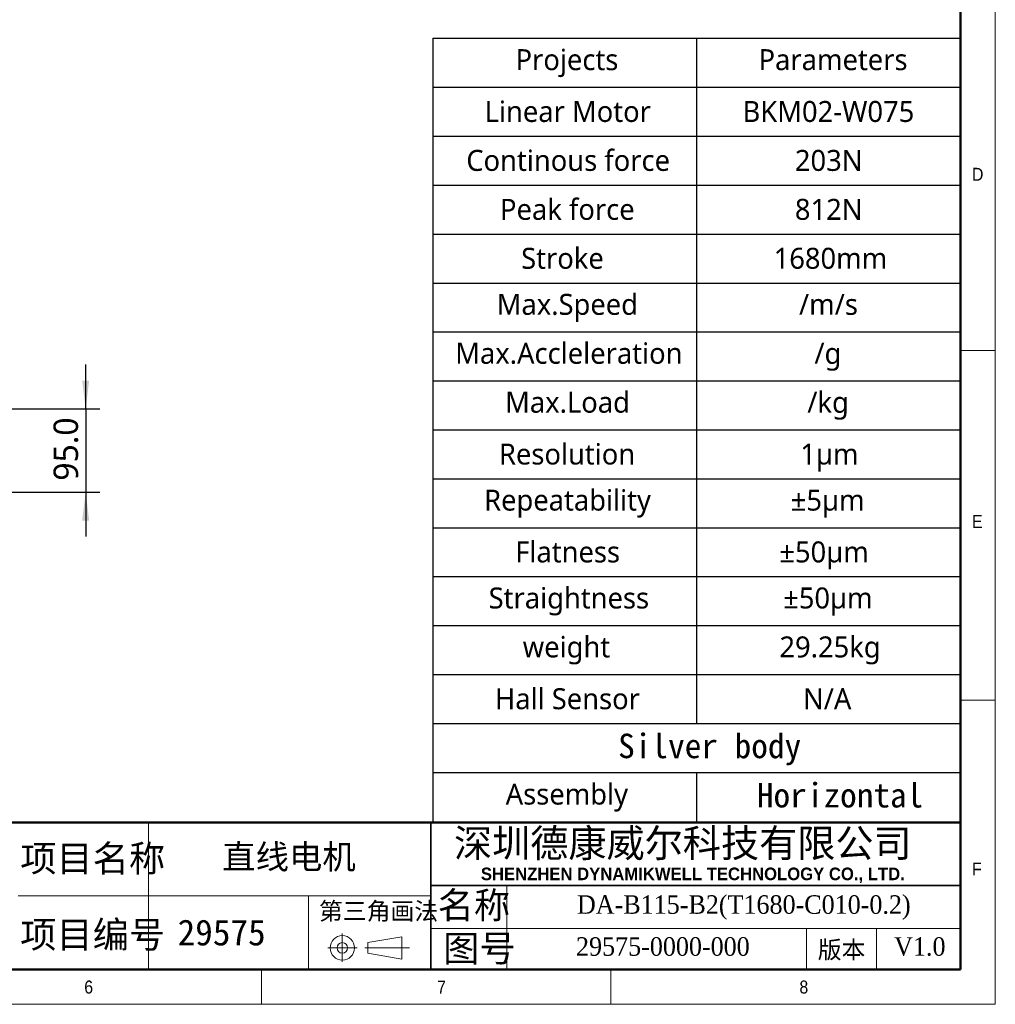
# Model space of a CAD drawing. Header units: millimetres. Extents: x 40 to 3320, y 40 to 2336.
# Tile 6 of 8: x 2203 to 3320, y 40 to 1167. Entities that reach past the tile are written whole.
import ezdxf

# ---------------------------------------------------------------- set-up
doc = ezdxf.new("R2010")
doc.units = ezdxf.units.MM
doc.header["$LTSCALE"] = 8
doc.layers.add('文字_', color=7, linetype='Continuous')
doc.layers.add('标注', color=7, linetype='Continuous')
doc.styles.add('SLDTEXTSTYLE0', font='MSYH.TTC', dxfattribs={"bigfont": 'bigfont'})
doc.styles.add('SLDTEXTSTYLE1', font='GOTHIC.TTF', dxfattribs={"width": 0.913})
doc.styles.add('SLDTEXTSTYLE10', font='MSYH.TTC')
doc.styles.add('SLDTEXTSTYLE11', font='SIMSUN.TTC')
doc.styles.add('SLDTEXTSTYLE4', font='SIMSUN.TTC', dxfattribs={"bigfont": 'bigfont'})
doc.styles.add('SLDTEXTSTYLE5', font='SIMHEI.TTF', dxfattribs={"bigfont": 'bigfont'})
doc.styles.add('SLDTEXTSTYLE6', font='ARIALBD.TTF', dxfattribs={"width": 0.948})
doc.styles.add('SLDTEXTSTYLE7', font='TIMES.TTF', dxfattribs={"width": 0.933})
doc.styles.add('SLDTEXTSTYLE8', font='SIMHEI.TTF')
doc.dimstyles.new('SLDDIMSTYLE0', dxfattribs={"dimtxt": 28, "dimasz": 32.64, "dimexe": 0, "dimexo": 0.0625, "dimgap": 7, "dimtad": 2, "dimrnd": 1e-09, "dimzin": 4, "dimdsep": 46, "dimtxsty": 'SLDTEXTSTYLE10', "dimsah": 1, "dimcen": 0.09, "dimadec": 0, "dimazin": 1, "dimtfac": 1, "dimtmove": 0, "dimatfit": 0, "dimfxl": 0, "dimfrac": 2, "dimtolj": 1, "dimtzin": 12, "dimarcsym": 0})

# ---------------------------------------------------------------- blocks, each defined once
blk = doc.blocks.new('SW_TABLEANNOTATION_1')
at = {"color": 0}
for p, q in [((0, 0), (0, -56)), ((0, 0), (301.5, 0)), ((301.5, 0), (301.5, -56)), ((301.5, 0), (603, 0)), ((603, 0), (603, -56)), ((0, -56), (0, -112)), ((0, -56), (301.5, -56)), ((301.5, -56), (301.5, -112)), ((301.5, -56), (603, -56)), ((603, -56), (603, -112)), ((0, -112), (0, -168)), ((0, -112), (301.5, -112)), ((301.5, -112), (301.5, -168)), ((301.5, -112), (603, -112)), ((603, -112), (603, -168)), ((0, -168), (0, -224)), ((0, -168), (301.5, -168)), ((301.5, -168), (301.5, -224)), ((301.5, -168), (603, -168)), ((603, -168), (603, -224)), ((0, -224), (0, -280)), ((0, -224), (301.5, -224)), ((301.5, -224), (301.5, -280)), ((301.5, -224), (603, -224)), ((603, -224), (603, -280)), ((0, -280), (0, -336)), ((0, -280), (301.5, -280)), ((301.5, -280), (301.5, -336)), ((301.5, -280), (603, -280)), ((603, -280), (603, -336)), ((0, -336), (0, -392)), ((0, -336), (301.5, -336)), ((301.5, -336), (301.5, -392)), ((301.5, -336), (603, -336)), ((603, -336), (603, -392)), ((0, -392), (0, -448)), ((0, -392), (301.5, -392)), ((301.5, -392), (301.5, -448)), ((301.5, -392), (603, -392)), ((603, -392), (603, -448)), ((0, -448), (0, -504)), ((0, -448), (301.5, -448)), ((301.5, -448), (301.5, -504)), ((301.5, -448), (603, -448)), ((603, -448), (603, -504)), ((0, -504), (0, -560)), ((0, -504), (301.5, -504)), ((301.5, -504), (301.5, -560)), ((301.5, -504), (603, -504)), ((603, -504), (603, -560)), ((0, -560), (0, -616)), ((0, -560), (301.5, -560)), ((301.5, -560), (301.5, -616)), ((301.5, -560), (603, -560)), ((603, -560), (603, -616)), ((0, -616), (0, -672)), ((0, -616), (301.5, -616)), ((301.5, -616), (301.5, -672)), ((301.5, -616), (603, -616)), ((603, -616), (603, -672)), ((0, -672), (0, -728)), ((0, -672), (301.5, -672)), ((301.5, -672), (301.5, -728)), ((301.5, -672), (603, -672)), ((603, -672), (603, -728)), ((0, -728), (0, -784)), ((0, -728), (301.5, -728)), ((301.5, -728), (301.5, -784)), ((301.5, -728), (603, -728)), ((603, -728), (603, -784)), ((0, -784), (0, -840)), ((0, -784), (301.5, -784)), ((301.5, -784), (603, -784)), ((603, -784), (603, -840)), ((0, -840), (0, -896.9)), ((0, -840), (301.5, -840)), ((301.5, -840), (301.5, -896.9)), ((301.5, -840), (603, -840)), ((603, -840), (603, -896.9)), ((0, -896.9), (301.5, -896.9)), ((301.5, -896.9), (603, -896.9))]:
    blk.add_line(p, q, dxfattribs=at)
at = {"color": 0, "attachment_point": 1}
for s, insert, char_height, style in [('Projects', (94.5, -12.4), 24, 'SLDTEXTSTYLE10'), ('Parameters', (372.6, -12.4), 24, 'SLDTEXTSTYLE10'), ('Linear Motor', (59.1, -71.7), 24, 'SLDTEXTSTYLE10'), ('BKM02-W075', (354.3, -71.7), 24, 'SLDTEXTSTYLE10'), ('Continous force', (38.1, -127.7), 24, 'SLDTEXTSTYLE10'), ('203N', (414.2, -127.7), 24, 'SLDTEXTSTYLE10'), ('Peak force', (76.7, -183.7), 24, 'SLDTEXTSTYLE10'), ('812N', (414.2, -183.7), 24, 'SLDTEXTSTYLE10'), ('Stroke ', (100.9, -239.7), 24, 'SLDTEXTSTYLE10'), ('1680mm', (389.9, -239.7), 24, 'SLDTEXTSTYLE10'), ('Max.Speed', (72.9, -292.4), 24, 'SLDTEXTSTYLE10'), ('/m/s', (418.9, -292.4), 24, 'SLDTEXTSTYLE10'), ('Max.Accleleration', (25.4, -348.4), 24, 'SLDTEXTSTYLE10'), ('/g', (436.5, -348.4), 24, 'SLDTEXTSTYLE10'), ('Max.Load', (82.5, -404.4), 24, 'SLDTEXTSTYLE10'), ('/kg', (428.4, -404.4), 24, 'SLDTEXTSTYLE10'), ('Resolution', (75.5, -463.7), 24, 'SLDTEXTSTYLE10'), ('1μm', (420.4, -463.7), 24, 'SLDTEXTSTYLE0'), ('Repeatability', (58.5, -516.4), 24, 'SLDTEXTSTYLE10'), ('±5μm', (409.5, -516.4), 24, 'SLDTEXTSTYLE0'), ('Flatness', (94.1, -575.7), 24, 'SLDTEXTSTYLE10'), ('±50μm ', (396.4, -575.7), 24, 'SLDTEXTSTYLE0'), ('Straightness', (63.7, -628.4), 24, 'SLDTEXTSTYLE10'), ('±50μm', (400.8, -628.4), 24, 'SLDTEXTSTYLE0'), ('weight', (102.7, -684.4), 24, 'SLDTEXTSTYLE10'), ('29.25kg', (396.5, -684.4), 24, 'SLDTEXTSTYLE10'), ('Hall Sensor', (71, -743.7), 24, 'SLDTEXTSTYLE10'), ('N/A', (423.5, -743.7), 24, 'SLDTEXTSTYLE10'), ('Silver body', (211.9, -795.7), 28, 'SLDTEXTSTYLE11'), ('Assembly', (83.2, -852.8), 24, 'SLDTEXTSTYLE10'), ('Horizontal', (370.7, -852.1), 28, 'SLDTEXTSTYLE11')]:
    blk.add_mtext(s, dxfattribs=dict(at, insert=insert, char_height=char_height, style=style))
blk = doc.blocks.new('_D_18')
at = {"layer": '标注'}
for p, q in [((2278.9, 721.2), (2278.9, 772)), ((320.9, 721.2), (2294.9, 721.2)), ((2278.9, 721.2), (2278.9, 626.2)), ((320.9, 626.2), (2294.9, 626.2)), ((2278.9, 626.2), (2278.9, 575.4))]:
    blk.add_line(p, q, dxfattribs=at)
for points in [[(2278.9, 721.2), (2282.9, 753.8), (2274.8, 753.8)], [(2278.9, 626.2), (2274.8, 593.6), (2282.9, 593.6)]]:
    blk.add_solid(points, dxfattribs=at)
at = {"layer": '标注', "insert": (2242.1, 639.2), "char_height": 28, "attachment_point": 1, "rotation": 90, "style": 'SLDTEXTSTYLE10'}
blk.add_mtext('95.0', dxfattribs=at)

msp = doc.modelspace()

# ---------------------------------------------------------------- linework, layer by layer
at = {"color": 7, "linetype": 'Continuous', "lineweight": 18}
for p, q in [((3320, 40), (3320, 2336)), ((3280, 2296), (3280, 80)), ((3280, 788), (3320, 788)), ((3280, 388), (3320, 388)), ((2350.6031435, 248), (2350.6031435, 80)), ((2760.7398642, 176), (2760.7398642, 80)), ((2201.4758613, 164), (2674.0064972, 164)), ((2533.8235685, 164), (2533.8235685, 80)), ((2674.0064972, 126.7204382), (3280, 126.7204382)), ((3104, 126.7204382), (3104, 80)), ((3184, 126.7204382), (3184, 80)), ((2572.6369816, 121.1881967), (2572.6369816, 88.504689)), ((2601.9065866, 110.5499805), (2640.7500893, 117.2694797)), ((2640.7500893, 117.2694797), (2640.7500893, 91.683194)), ((2555.9987653, 104.5499805), (2589.6093225, 104.5499805)), ((2598.4402248, 104.5499805), (2649.5575626, 104.5499805)), ((2601.9065866, 98.5499805), (2601.9065866, 110.5499805)), ((2601.9065866, 98.5499805), (2640.7500893, 91.683194)), ((80, 80), (3280, 80)), ((984, 80), (3280, 80)), ((2480, 40), (2480, 80)), ((2880, 80), (2880, 40)), ((40, 40), (3320, 40))]:
    msp.add_line(p, q, dxfattribs=at)
at = {"color": 7, "linetype": 'Continuous', "lineweight": 50}
for p, q in [((3280, 2296), (3280, 80)), ((3280, 248), (1464, 248)), ((80, 80), (3280, 80))]:
    msp.add_line(p, q, dxfattribs=at)
at = {"color": 7, "linetype": 'Continuous', "lineweight": 35}
for p, q in [((2674.0064972, 248), (2674.0064972, 80)), ((2674.0064972, 176), (3280, 176))]:
    msp.add_line(p, q, dxfattribs=at)
at = {"color": 7, "linetype": 'Continuous', "lineweight": 18}
for radius in [14, 6]:
    msp.add_circle((2572.6369816, 104.5499805), radius, dxfattribs=at)

# ---------------------------------------------------------------- block references
msp.add_blockref('SW_TABLEANNOTATION_1', (2676.4072646, 1145.3534329))

# ---------------------------------------------------------------- texts
at = {"color": 7, "linetype": 'Continuous', "lineweight": 0}
for s, insert, char_height, attachment_point, style in [('D', (3293.3333333, 997.1704528), 14.8166667, 1, 'SLDTEXTSTYLE1'), ('E', (3293.3333333, 599.9106936), 14.8166667, 1, 'SLDTEXTSTYLE1'), ('深圳德康威尔科技有限公司', (2700.4681638, 240.3976641), 32, 1, 'SLDTEXTSTYLE5'), ('项目名称', (2204.0318544, 222.1444316), 30.4, 1, 'SLDTEXTSTYLE4'), ('SHENZHEN DYNAMIKWELL TECHNOLOGY CO., LTD.', (2731.1963179, 196.4438651), 14.4, 1, 'SLDTEXTSTYLE6'), ('F', (3293.3333333, 202.2338134), 14.8166667, 1, 'SLDTEXTSTYLE1'), ('名称', (2681.7878779, 168.5283674), 30.4, 1, 'SLDTEXTSTYLE4'), ('第三角画法', (2545.9374623, 156.6886184), 20, 1, 'SLDTEXTSTYLE4'), ('DA-B115-B2(T1680-C010-0.2)', (3032.1537219, 164.7521814), 21.166666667, 2, 'SLDTEXTSTYLE7'), ('项目编号', (2204.0318544, 134.9762618), 30.4, 1, 'SLDTEXTSTYLE4'), ('图号', (2688.0208215, 119.1757969), 30.4, 1, 'SLDTEXTSTYLE4'), ('版本', (3144.0642349, 112.4919667), 20, 2, 'SLDTEXTSTYLE4'), ('6', (2277.2582016, 67.1747364), 14.8166667, 1, 'SLDTEXTSTYLE1'), ('7', (2681.1653799, 67.1747364), 14.8166667, 1, 'SLDTEXTSTYLE1'), ('8', (3095.8188424, 67.1747364), 14.8166667, 1, 'SLDTEXTSTYLE1')]:
    msp.add_mtext(s, dxfattribs=dict(at, insert=insert, char_height=char_height, attachment_point=attachment_point, style=style))
at = {"layer": '文字_', "attachment_point": 2}
for s, insert, char_height, style in [('直线电机', (2511.5659309, 222.81011), 28, 'SLDTEXTSTYLE0'), ('29575', (2434.4963418, 137.0429991), 29.63333333, 'SLDTEXTSTYLE8'), ('29575-0000-000', (2939.4989792, 116.7521814), 21.166666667, 'SLDTEXTSTYLE7'), ('V1.0', (3233.604649, 116.7521818), 21.16666667, 'SLDTEXTSTYLE7')]:
    msp.add_mtext(s, dxfattribs=dict(at, insert=insert, char_height=char_height, style=style))

# ---------------------------------------------------------------- dimensions: what is measured, and where the dimension line sits
at = {"layer": '标注'}
dim = msp.add_linear_dim(base=(2278.8617823, 626.2074049), p1=(320.8617823, 721.2074049), p2=(320.8617823, 626.2074049), angle=90, dimstyle='SLDDIMSTYLE0', dxfattribs=at)
dim.commit()
dim.dimension.update_dxf_attribs({"geometry": '_D_18', "text_midpoint": (2278.8617823, 673.7074049), "dimtype": 160})

doc.saveas('drawing.dxf')
